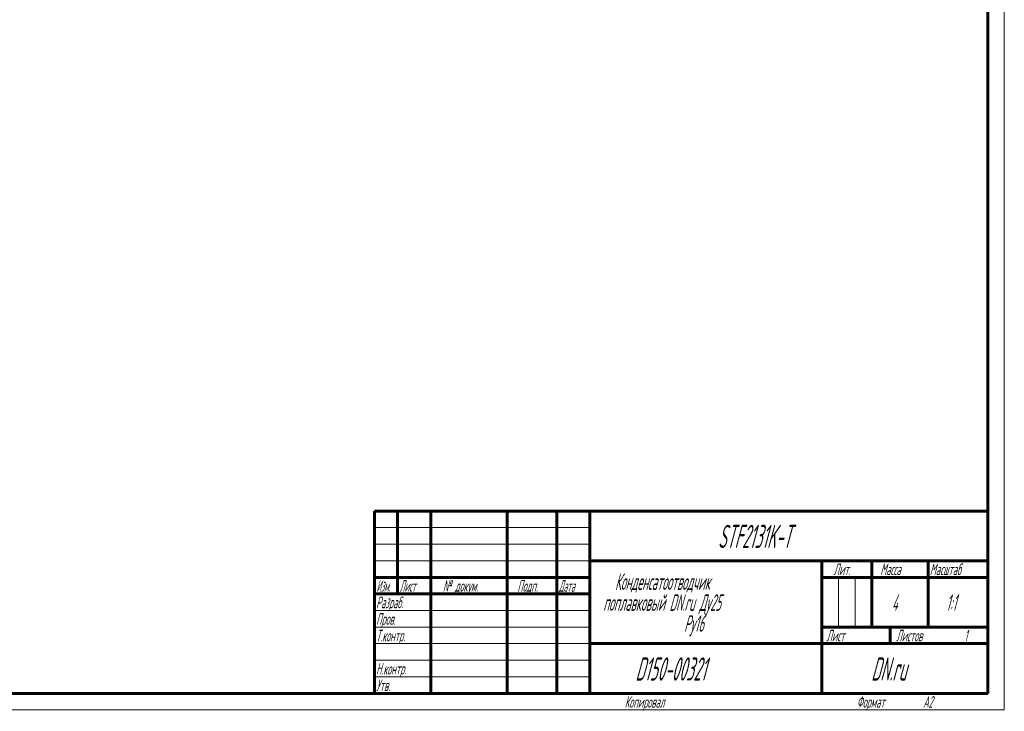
# Model space of a CAD drawing. Header units: millimetres. Extents: x 0 to 594, y 0 to 420.
# Tile 10 of 14: x 297 to 594, y 0 to 208. Entities that reach past the tile are written whole.
import ezdxf

# ---------------------------------------------------------------- set-up
doc = ezdxf.new("R2010")
doc.units = ezdxf.units.MM
doc.linetypes.add('K5LT_BASIC', pattern=[0])
doc.linetypes.add('K5LT_THIN', pattern=[0])
doc.styles.add('KTEXTSTYLE', font='GOST_AU.SHX', dxfattribs={"width": 0.56, "height": 5})

# ---------------------------------------------------------------- blocks, each defined once
blk = doc.blocks.new('U44')
at = {"color": 7, "linetype": 'K5LT_THIN', "lineweight": 18, "true_color": 0xffffff}
for p, q in [((594, 420), (594, 0)), ((404, 55), (469, 55)), ((404, 50), (469, 50)), ((404, 45), (469, 45)), ((543.96, 25), (543.96, 40)), ((548.98, 25), (548.98, 40)), ((404, 30), (469, 30)), ((404, 25), (469, 25)), ((404, 20), (469, 20)), ((404, 15), (469, 15)), ((404, 10), (469, 10)), ((594, 0), (0, 0))]:
    blk.add_line(p, q, dxfattribs=at)
at = {"color": 143, "linetype": 'K5LT_BASIC', "lineweight": 60, "true_color": 0x33acca}
for p, q in [((589, 415), (589, 5)), ((404, 60), (589, 60)), ((404, 5), (404, 60)), ((411, 35), (411, 60)), ((421, 5), (421, 60)), ((444, 5), (444, 60)), ((459, 5), (459, 60)), ((469, 5), (469, 60)), ((469, 45), (589, 45)), ((539, 5), (539, 45)), ((554, 25), (554, 45)), ((571, 25), (571, 45)), ((404, 40), (469, 40)), ((539, 40), (554, 40)), ((554, 40), (589, 40)), ((404, 35), (469, 35)), ((539, 25), (589, 25)), ((559.57, 20), (559.57, 25)), ((469, 20), (539, 20)), ((539, 20), (589, 20)), ((589, 5), (20, 5))]:
    blk.add_line(p, q, dxfattribs=at)
at = {"color": 7, "attachment_point": 1, "style": 'KTEXTSTYLE'}
for s, insert, char_height in [('\\H5.0;\\W1.000;\\Q15;\\Q15;\\W0.560;\\H7.00;STF2131K-T', (507.63, 55.86), 7), ('\\H5.0;\\W1.000;\\Q15;\\Q15;\\W0.540;\\H3.50;Масштаб', (571.52, 44.18), 3.5), ('\\H5.0;\\W1.000;\\Q15;\\Q15;\\W0.560;\\H3.50;Лит.', (542.47, 44.18), 3.5), ('\\H5.0;\\W1.000;\\Q15;\\Q15;\\W0.560;\\H3.50;Масса', (556.58, 44.18), 3.5), ('\\H5.0;\\W1.000;\\Q15;\\Q15;\\W0.458;\\H3.50;Изм.', (404.62, 39.18), 3.5), ('\\H5.0;\\W1.000;\\Q15;\\Q15;\\W0.467;\\H3.50;Лист', (411.61, 39.18), 3.5), ('\\H5.0;\\W1.000;\\Q15;\\Q15;\\W0.560;\\H3.50;№ докум.', (424.63, 39.18), 3.5), ('\\H5.0;\\W1.000;\\Q15;\\Q15;\\W0.560;\\H3.50;Подп.', (447.1, 39.18), 3.5), ('\\H5.0;\\W1.000;\\Q15;\\Q15;\\W0.467;\\H3.50;Дата', (459.61, 39.18), 3.5), ('\\H5.0;\\W1.000;\\Q15;\\Q15;\\W0.560;Конденсатоотводчик', (476.57, 41.21), 5), ('\\H5.0;\\W1.000;\\Q15;\\Q15;\\W0.560;\\H3.50;Разраб.', (404.5, 34.18), 3.5), ('\\H5.0;\\W1.000;\\Q15;\\Q15;\\W0.560;поплавковый DN.ru Ду25', (472.99, 34.9), 5), ('\\H5.0;\\W1.000;\\Q15;\\Q15;\\W0.560;4', (560.07, 34.9), 5), ('\\H5.0;\\W1.000;\\Q15;\\Q15;\\W0.560;{\\c16737820;1:1}', (576.44, 34.9), 5), ('\\H5.0;\\W1.000;\\Q15;\\Q15;\\W0.560;\\H3.50;Пров.', (404.5, 29.18), 3.5), ('\\H5.0;\\W1.000;\\Q15;\\Q15;\\W0.560;Ру16', (497.4, 28.59), 5), ('\\H5.0;\\W1.000;\\Q15;\\Q15;\\W0.560;\\H3.50;Т.контр.', (404.5, 24.18), 3.5), ('\\H5.0;\\W1.000;\\Q15;\\Q15;\\W0.560;\\H3.50;Лист', (540.32, 24.18), 3.5), ('\\H5.0;\\W1.000;\\Q15;\\Q15;\\W0.560;\\H3.50;Листов', (561.36, 24.18), 3.5), ('\\H5.0;\\W1.000;\\Q15;\\Q15;\\W0.560;\\H3.50;1', (581.91, 24.18), 3.5), ('\\H5.0;\\W1.000;\\Q15;\\Q15;\\W0.560;\\H7.00;{\\c16737820;D150-00321}', (482.72, 15.86), 7), ('\\H5.0;\\W1.000;\\Q15;\\Q15;\\W0.560;\\H7.00;DN.ru', (553.84, 15.86), 7), ('\\H5.0;\\W1.000;\\Q15;\\Q15;\\W0.560;\\H3.50;Н.контр.', (404.5, 14.18), 3.5), ('\\H5.0;\\W1.000;\\Q15;\\Q15;\\W0.560;\\H3.50;Утв.', (404.5, 9.18), 3.5), ('\\H5.0;\\W1.000;\\Q15;\\Q15;\\W0.560;\\H3.50;Копировал', (479.5, 4.18), 3.5), ('\\H5.0;\\W1.000;\\Q15;\\Q15;\\W0.560;\\H3.50;Формат', (549.5, 4.18), 3.5), ('\\H5.0;\\W1.000;\\Q15;\\Q15;\\W0.560;\\H3.50;A2', (569.5, 4.18), 3.5)]:
    blk.add_mtext(s, dxfattribs=dict(at, insert=insert, char_height=char_height))

msp = doc.modelspace()

# ---------------------------------------------------------------- block references
msp.add_blockref('U44', (0, 0))

doc.saveas('drawing.dxf')
